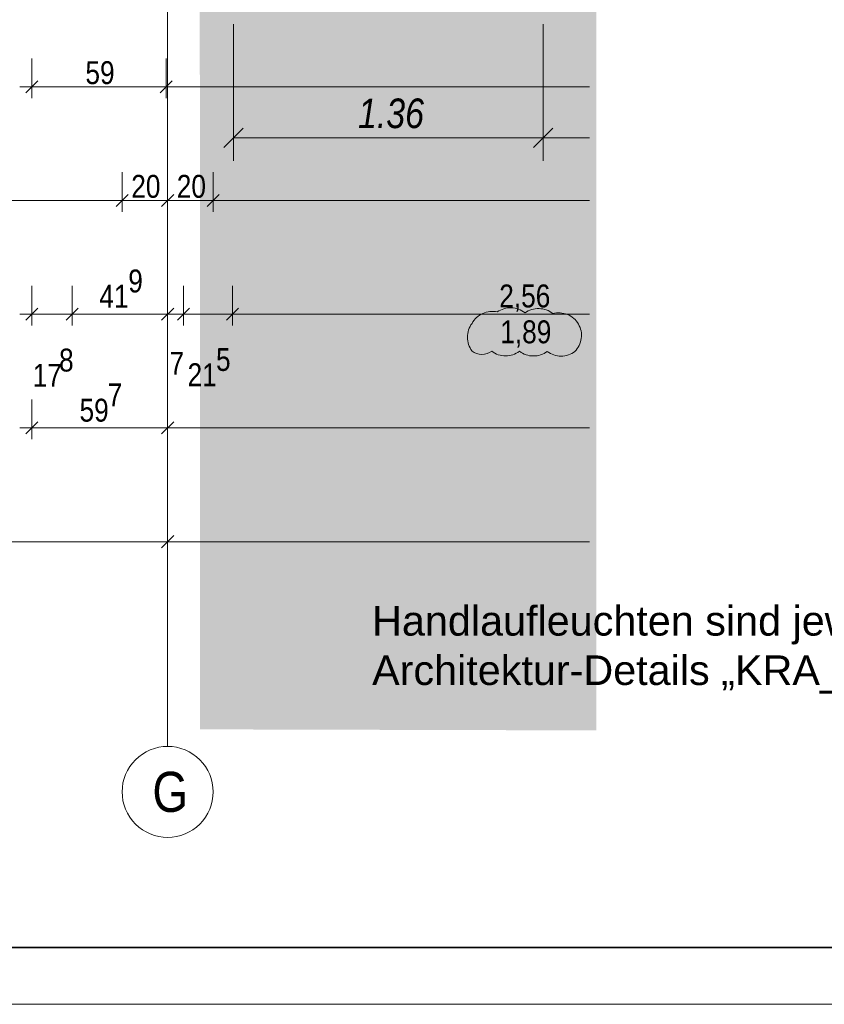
# Model space of a CAD drawing. Extents: x -620 to 300, y 62 to 1112.
# Tile 62 of 200: x 26 to 97, y 62 to 149. Entities that reach past the tile are written whole.
import ezdxf
from ezdxf.lldxf.tags import DXFTag

# ---------------------------------------------------------------- set-up
doc = ezdxf.new("R2010")
doc.units = 0
doc.layers.get('0').update_dxf_attribs({"lineweight": 13})
for name, color, linetype, lineweight, true_color in [('00_E_ST_Handlaufleuchte_Bem', 7, 'Continuous', 5, 0x7d7d00), ('70 -76 Bemaßung- 2 Allgemein', 9, 'Continuous', 5, 0x808080), ('70 -77 Revision- 2 Wolken', 7, 'Continuous', 18, 0x944cff), ('iwb_Layout BA_Markierung', 7, 'Continuous', 9, 0xbadcdc)]:
    doc.layers.add(name, color=color, linetype=linetype, lineweight=lineweight, true_color=true_color)
for name, color, linetype, lineweight in [('70 -71 Achsen- 1 Gebäudeachsen', 7, 'STRICHPUNKT2-A06CPVM0L0', 18), ('iwb_Plankopf Rahmen', 7, 'Continuous', 35), ('Keine-A06CPVLYL0', 7, 'Continuous', 9)]:
    doc.layers.add(name, color=color, linetype=linetype, lineweight=lineweight)
doc.styles.get("Standard").update_dxf_attribs({"font": 'ARIALN.TTF'})
tags = doc.linetypes.add('STRICHPUNKT2-A06CPVM0L0', pattern=[12.7, 6.35, -3.175, 0, -3.175]).pattern_tags.tags
tags[10:11] = [DXFTag(74, 4), DXFTag(75, 0), DXFTag(340, '0'), DXFTag(46, 0.0), DXFTag(50, 0.0), DXFTag(44, 0.0), DXFTag(45, 0.0)]
tags[8:9] = [DXFTag(74, 4), DXFTag(75, 0), DXFTag(340, '0'), DXFTag(46, 0.0), DXFTag(50, 0.0), DXFTag(44, 0.0), DXFTag(45, 0.0)]
tags[6:7] = [DXFTag(74, 4), DXFTag(75, 0), DXFTag(340, '0'), DXFTag(46, 0.0), DXFTag(50, 0.0), DXFTag(44, 0.0), DXFTag(45, 0.0)]
tags[4:5] = [DXFTag(74, 4), DXFTag(75, 0), DXFTag(340, '0'), DXFTag(46, 0.0), DXFTag(50, 0.0), DXFTag(44, 0.0), DXFTag(45, 0.0)]

# ---------------------------------------------------------------- blocks, each defined once
blk = doc.blocks.new('Polygon-A06CPVLPL0')
at = {"color": 0, "linetype": 'ByBlock', "lineweight": -2, "ltscale": 0.13}
blk.add_solid([(41.663, 86.61), (41.495, 1083.814), (76.501, 86.518), (76.501, 1083.814)], dxfattribs=at)
blk = doc.blocks.new('Referenz-A06CPVM1L0')
at = {"layer": '70 -71 Achsen- 1 Gebäudeachsen', "color": 0, "linetype": 'STRICHPUNKT2-A06CPVM0L0', "ltscale": 0.18}
blk.add_line((38.824, 1084.554), (38.824, 85.114), dxfattribs=at)
at = {"layer": '70 -76 Bemaßung- 2 Allgemein', "color": 0, "linetype": 'Continuous', "ltscale": 0.13}
for p, q in [((26.884, 145.614), (26.884, 142.114)), ((26.884, 145.614), (26.884, 142.114)), ((26.884, 145.614), (26.884, 142.114)), ((26.884, 145.614), (26.884, 142.114)), ((38.684, 145.614), (38.684, 142.114)), ((38.684, 145.614), (38.684, 142.114)), ((38.684, 145.614), (38.684, 142.114)), ((38.684, 145.614), (38.684, 142.114)), ((27.884, 143.114), (25.823, 143.114)), ((27.884, 143.114), (25.823, 143.114)), ((25.884, 143.114), (27.944, 143.114)), ((25.884, 143.114), (27.944, 143.114)), ((37.623, 143.114), (27.944, 143.114)), ((37.623, 143.114), (27.944, 143.114)), ((39.684, 143.114), (37.623, 143.114)), ((39.684, 143.114), (37.623, 143.114)), ((37.684, 143.114), (39.744, 143.114)), ((37.684, 143.114), (39.744, 143.114)), ((75.885, 143.114), (39.744, 143.114)), ((75.885, 143.114), (39.744, 143.114)), ((34.824, 135.614), (34.824, 132.114)), ((34.824, 135.614), (34.824, 132.114)), ((38.824, 135.614), (38.824, 132.114)), ((38.824, 135.614), (38.824, 132.114)), ((42.824, 135.614), (42.824, 132.114)), ((42.824, 135.614), (42.824, 132.114)), ((33.763, 133.114), (-121.116, 133.114)), ((35.824, 133.114), (33.763, 133.114)), ((33.824, 133.114), (35.884, 133.114)), ((37.763, 133.114), (35.884, 133.114)), ((39.824, 133.114), (37.763, 133.114)), ((37.824, 133.114), (39.884, 133.114)), ((41.763, 133.114), (39.884, 133.114)), ((43.824, 133.114), (41.763, 133.114)), ((41.824, 133.114), (43.884, 133.114)), ((75.885, 133.114), (43.884, 133.114)), ((26.884, 125.614), (26.884, 122.114)), ((26.884, 125.614), (26.884, 122.114)), ((30.444, 125.614), (30.444, 122.114)), ((30.444, 125.614), (30.444, 122.114)), ((38.824, 125.614), (38.824, 122.114)), ((38.824, 125.614), (38.824, 122.114)), ((40.224, 125.614), (40.224, 122.114)), ((40.224, 125.614), (40.224, 122.114)), ((44.524, 125.614), (44.524, 122.114)), ((44.524, 125.614), (44.524, 122.114)), ((27.884, 123.114), (25.823, 123.114)), ((27.884, 123.114), (25.823, 123.114)), ((30.444, 123.114), (26.884, 123.114)), ((29.444, 123.114), (31.504, 123.114)), ((29.444, 123.114), (31.504, 123.114)), ((31.504, 123.114), (32.565, 123.114)), ((37.763, 123.114), (31.504, 123.114)), ((37.763, 123.114), (36.703, 123.114)), ((39.824, 123.114), (37.763, 123.114)), ((39.824, 123.114), (37.763, 123.114)), ((39.163, 123.114), (38.103, 123.114)), ((40.224, 123.114), (38.824, 123.114)), ((41.224, 123.114), (39.163, 123.114)), ((39.224, 123.114), (41.284, 123.114)), ((44.524, 123.114), (40.224, 123.114)), ((41.284, 123.114), (42.345, 123.114)), ((43.524, 123.114), (45.584, 123.114)), ((43.524, 123.114), (45.584, 123.114)), ((45.584, 123.114), (46.645, 123.114)), ((75.885, 123.114), (45.584, 123.114)), ((26.884, 115.614), (26.884, 112.114)), ((26.884, 115.614), (26.884, 112.114)), ((38.824, 115.614), (38.824, 112.114)), ((38.824, 115.614), (38.824, 112.114)), ((27.884, 113.114), (25.823, 113.114)), ((25.884, 113.114), (27.944, 113.114)), ((37.763, 113.114), (27.944, 113.114)), ((39.824, 113.114), (37.763, 113.114)), ((37.824, 113.114), (39.884, 113.114)), ((75.885, 113.114), (39.884, 113.114)), ((38.824, 105.114), (38.824, 102.114)), ((38.824, 105.114), (38.824, 102.114)), ((37.763, 103.114), (-125.116, 103.114)), ((39.324, 103.114), (37.763, 103.114)), ((39.354, 103.644), (38.293, 102.583)), ((38.293, 102.583), (39.354, 103.644)), ((38.324, 103.114), (39.884, 103.114)), ((75.885, 103.114), (39.884, 103.114))]:
    blk.add_line(p, q, dxfattribs=at)
at = {"layer": '70 -76 Bemaßung- 2 Allgemein', "color": 0, "linetype": 'Continuous', "lineweight": 20, "ltscale": 0.2}
for p, q in [((27.414, 143.644), (26.353, 142.583)), ((26.353, 142.583), (27.414, 143.644)), ((27.414, 143.644), (26.353, 142.583)), ((26.353, 142.583), (27.414, 143.644)), ((39.214, 143.644), (38.153, 142.583)), ((38.153, 142.583), (39.214, 143.644)), ((39.214, 143.644), (38.153, 142.583)), ((38.153, 142.583), (39.214, 143.644)), ((35.354, 133.644), (34.293, 132.583)), ((34.293, 132.583), (35.354, 133.644)), ((39.354, 133.644), (38.293, 132.583)), ((38.293, 132.583), (39.354, 133.644)), ((43.354, 133.644), (42.293, 132.583)), ((42.293, 132.583), (43.354, 133.644)), ((27.414, 123.644), (26.353, 122.583)), ((27.414, 123.644), (26.353, 122.583)), ((29.913, 122.583), (30.974, 123.644)), ((29.913, 122.583), (30.974, 123.644)), ((39.354, 123.644), (38.293, 122.583)), ((39.354, 123.644), (38.293, 122.583)), ((39.693, 122.583), (40.754, 123.644)), ((40.754, 123.644), (39.693, 122.583)), ((43.993, 122.583), (45.054, 123.644)), ((43.993, 122.583), (45.054, 123.644)), ((27.414, 113.644), (26.353, 112.583)), ((26.353, 112.583), (27.414, 113.644)), ((39.354, 113.644), (38.293, 112.583)), ((38.293, 112.583), (39.354, 113.644))]:
    blk.add_line(p, q, dxfattribs=at)
at = {"layer": '70 -77 Revision- 2 Wolken', "color": 0, "linetype": 'Continuous', "ltscale": 0.18}
for centre, major_axis in [((67.355, 121.329), (-0.838, 1.851)), ((67.355, 121.329), (0.44, 1.984)), ((68.967, 121.652), (0.059, 2.031)), ((68.967, 121.652), (1.266, 1.59)), ((71.404, 121.582), (0.059, 2.031)), ((71.404, 121.582), (1.266, 1.59)), ((73.187, 121.206), (0.765, 1.882)), ((73.187, 121.206), (1.742, 1.047)), ((67.199, 121.087), (-1.626, 1.219)), ((73.161, 121.25), (2.016, -0.258)), ((67.199, 121.087), (-2.032, 0)), ((73.161, 121.25), (1.458, -1.415)), ((66.443, 121.019), (-0.87, -1.15)), ((66.443, 121.019), (-0.005, -1.442)), ((68.53, 121.483), (-1.225, -1.621)), ((68.53, 121.483), (-0.008, -2.032)), ((70.968, 121.474), (-1.225, -1.621)), ((70.968, 121.474), (-0.008, -2.032)), ((73.406, 121.464), (-1.225, -1.621)), ((73.406, 121.464), (-0.008, -2.032))]:
    blk.add_ellipse(centre, major_axis=major_axis, ratio=1, start_param=0, end_param=0.643501, dxfattribs=at)
at = {"layer": 'Keine-A06CPVLYL0', "color": 0, "linetype": 'Continuous', "ltscale": 0.13}
for p, q in [((37.293, 84.809), (37.663, 84.941)), ((37.663, 84.941), (38.043, 85.037)), ((38.043, 85.037), (38.432, 85.094)), ((38.432, 85.094), (38.824, 85.114)), ((38.824, 85.114), (39.216, 85.094)), ((39.216, 85.094), (39.604, 85.037)), ((39.604, 85.037), (39.985, 84.941)), ((39.985, 84.941), (40.354, 84.809)), ((35.995, 83.942), (36.286, 84.206)), ((36.286, 84.206), (36.601, 84.44)), ((36.601, 84.44), (36.938, 84.641)), ((36.938, 84.641), (37.293, 84.809)), ((40.354, 84.809), (40.709, 84.641)), ((40.709, 84.641), (41.046, 84.44)), ((41.046, 84.44), (41.361, 84.206)), ((41.361, 84.206), (41.652, 83.942)), ((35.296, 82.999), (35.498, 83.336)), ((35.498, 83.336), (35.732, 83.651)), ((35.732, 83.651), (35.995, 83.942)), ((41.652, 83.942), (41.916, 83.651)), ((41.916, 83.651), (42.15, 83.336)), ((42.15, 83.336), (42.351, 82.999)), ((34.901, 81.894), (34.996, 82.275)), ((34.996, 82.275), (35.128, 82.644)), ((35.128, 82.644), (35.296, 82.999)), ((42.351, 82.999), (42.519, 82.644)), ((42.519, 82.644), (42.651, 82.275)), ((42.651, 82.275), (42.747, 81.894)), ((34.824, 81.114), (34.843, 81.506)), ((34.843, 81.506), (34.901, 81.894)), ((42.747, 81.894), (42.804, 81.506)), ((42.804, 81.506), (42.824, 81.114)), ((34.843, 80.722), (34.824, 81.114)), ((34.901, 80.333), (34.843, 80.722)), ((42.804, 80.722), (42.747, 80.333)), ((42.824, 81.114), (42.804, 80.722)), ((34.996, 79.952), (34.901, 80.333)), ((35.128, 79.583), (34.996, 79.952)), ((42.651, 79.952), (42.519, 79.583)), ((42.747, 80.333), (42.651, 79.952)), ((35.296, 79.228), (35.128, 79.583)), ((35.498, 78.891), (35.296, 79.228)), ((35.732, 78.576), (35.498, 78.891)), ((42.15, 78.891), (41.916, 78.576)), ((42.351, 79.228), (42.15, 78.891)), ((42.519, 79.583), (42.351, 79.228)), ((35.995, 78.285), (35.732, 78.576)), ((36.286, 78.022), (35.995, 78.285)), ((36.601, 77.788), (36.286, 78.022)), ((41.361, 78.022), (41.046, 77.788)), ((41.652, 78.285), (41.361, 78.022)), ((41.916, 78.576), (41.652, 78.285)), ((36.938, 77.586), (36.601, 77.788)), ((37.293, 77.418), (36.938, 77.586)), ((37.663, 77.286), (37.293, 77.418)), ((38.043, 77.19), (37.663, 77.286)), ((38.432, 77.133), (38.043, 77.19)), ((38.824, 77.114), (38.432, 77.133)), ((39.216, 77.133), (38.824, 77.114)), ((39.604, 77.19), (39.216, 77.133)), ((39.985, 77.286), (39.604, 77.19)), ((40.354, 77.418), (39.985, 77.286)), ((40.709, 77.586), (40.354, 77.418)), ((41.046, 77.788), (40.709, 77.586))]:
    blk.add_line(p, q, dxfattribs=at)
at = {"layer": '70 -76 Bemaßung- 2 Allgemein', "color": 0, "linetype": 'Continuous', "ltscale": 0.13, "char_height": 2.01377, "attachment_point": 1}
for s, insert in [('{\\fArial Narrow;59}', (31.599, 145.365)), ('{\\fArial Narrow;59}', (31.599, 145.365)), ('{\\fArial Narrow;20}', (35.627, 135.365)), ('{\\fArial Narrow;20}', (39.627, 135.365)), ('{\\fArial Narrow;9}', (35.362, 127.043)), ('{\\fArial Narrow;41}', (32.82, 125.7)), ('{\\fArial Narrow;2,56}', (67.965, 125.729)), ('{\\fArial Narrow;1,89}', (68.054, 122.572)), ('{\\fArial Narrow;8}', (29.281, 120.088)), ('{\\fArial Narrow;7}', (38.989, 119.8)), ('{\\fArial Narrow;5}', (43.078, 120.143)), ('{\\fArial Narrow;17}', (26.961, 118.746)), ('{\\fArial Narrow;21}', (40.576, 118.8)), ('{\\fArial Narrow;7}', (33.556, 117.026)), ('{\\fArial Narrow;59}', (31.082, 115.683))]:
    blk.add_mtext(s, dxfattribs=dict(at, insert=insert))
at = {"layer": 'Keine-A06CPVLYL0', "color": 0, "linetype": 'Continuous', "ltscale": 0.13, "insert": (37.486, 82.876), "char_height": 3.5241, "attachment_point": 1}
blk.add_mtext('{\\fArial Narrow;G}', dxfattribs=at)
blk = doc.blocks.new('Maß-A06CPVMXL0')
at = {"color": 0, "linetype": 'ByBlock', "lineweight": -2, "ltscale": 0.13}
for p, q in [((71.824, 136.614), (71.824, 148.614)), ((70.975, 137.765), (72.672, 139.462)), ((75.885, 138.614), (71.824, 138.614))]:
    blk.add_line(p, q, dxfattribs=at)
blk = doc.blocks.new('Maß-A06CPVMZL0')
at = {"color": 0, "linetype": 'ByBlock', "lineweight": -2, "ltscale": 0.13}
for p, q in [((44.624, 136.614), (44.624, 148.614)), ((71.824, 136.614), (71.824, 148.614)), ((43.775, 137.765), (45.472, 139.462)), ((70.975, 137.765), (72.672, 139.462)), ((71.824, 138.614), (44.624, 138.614))]:
    blk.add_line(p, q, dxfattribs=at)
at = {"color": 0, "linetype": 'ByBlock', "lineweight": -2, "ltscale": 0.13, "insert": (55.554, 142.08), "char_height": 2.6, "attachment_point": 1}
blk.add_mtext('{\\fArial Narrow|b0|i1;1.36}', dxfattribs=at)

msp = doc.modelspace()

# ---------------------------------------------------------------- linework, layer by layer
at = {"layer": 'iwb_Plankopf Rahmen', "color": 8, "lineweight": 13, "ltscale": 0.13, "true_color": 0x808080}
msp.add_lwpolyline([(300.353, 62.433), (-619.647, 62.433), (-619.647, 1112.433), (300.353, 1112.433), (300.353, 62.433)], close=True, dxfattribs=at)
at = {"layer": 'iwb_Plankopf Rahmen', "ltscale": 0.35}
msp.add_lwpolyline([(-599.647, 67.433), (-599.647, 1107.433), (295.353, 1107.433), (295.353, 67.433), (-599.647, 67.433)], close=True, dxfattribs=at)

# ---------------------------------------------------------------- block references
at = {"color": 8, "lineweight": 13, "ltscale": 0.13, "true_color": 0x808080}
msp.add_blockref('Referenz-A06CPVM1L0', (0, 0), dxfattribs=at)
at = {"layer": '00_E_ST_Handlaufleuchte_Bem', "ltscale": 0.13}
for name in ['Maß-A06CPVMZL0', 'Maß-A06CPVMXL0']:
    msp.add_blockref(name, (0, 0), dxfattribs=at)
at = {"layer": 'iwb_Layout BA_Markierung', "ltscale": 0.13}
msp.add_blockref('Polygon-A06CPVLPL0', (0, 0), dxfattribs=at)

# ---------------------------------------------------------------- texts
at = {"layer": '00_E_ST_Handlaufleuchte_Bem', "ltscale": 0.13, "char_height": 2.6, "attachment_point": 1}
for s, insert in [('{\\fArial;Handlaufleuchten sind jeweils mittig im Handlauf gemäß den }', (56.793, 97.454)), ('{\\fArial;Architektur-Details „KRA_ARC_5_DT_TR_[NNN_Index]“ anzuordnen.}', (56.793, 93.112))]:
    msp.add_mtext(s, dxfattribs=dict(at, insert=insert))

doc.saveas('drawing.dxf')
